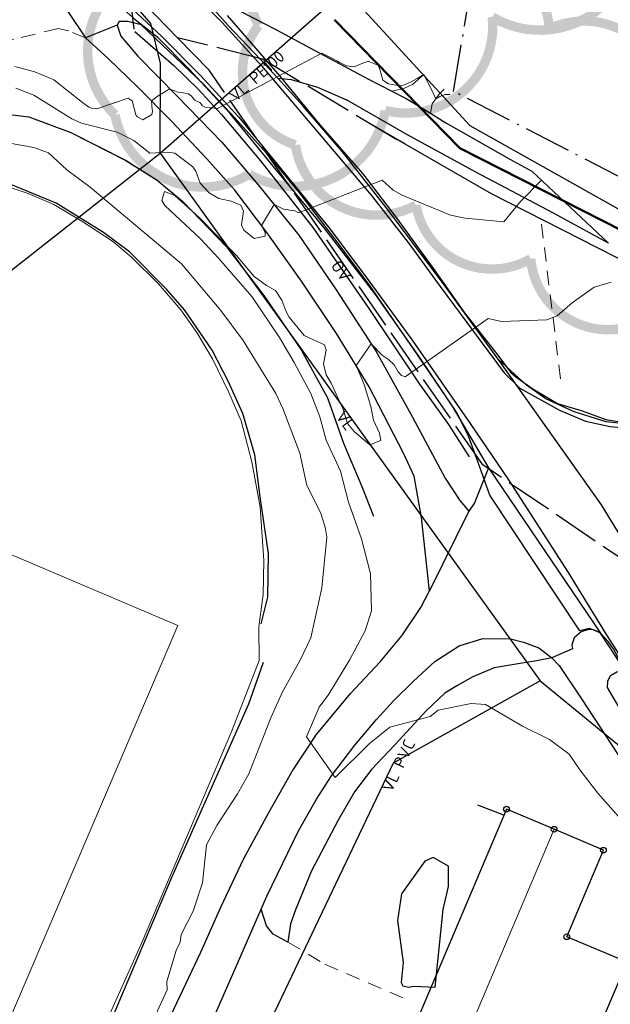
# Model space of a CAD drawing. Header units: metres. Extents: x 0 to 385757, y 0 to 6885278.
# Tile 99 of 108: x 309074 to 309136, y 6884362 to 6884467. Entities that reach past the tile are written whole.
import ezdxf

# ---------------------------------------------------------------- set-up
doc = ezdxf.new("R2010")
doc.units = ezdxf.units.M
for name, pattern in [('Overvann', [6, 5, -1]), ('Spillvann', [7, 5, -0.9, 0.2, -0.9]), ('STIKKREN', [2.5, 1.5, -1]), ('STVEGKANT', [2.5, 1.5, -1])]:
    doc.linetypes.add(name, pattern=pattern)
for name, color, linetype, lineweight in [('_Ny overvann', 253, 'Continuous', 50), ('K--DI---06320--Idrettsanlegg-IDRETT', 8, 'Continuous', 9), ('K--DI---07007--AnnetVegarealAvgrensning-STVEGKANT', 252, 'STVEGKANT', 20), ('K--DI---07018--Vegdekkekant-VKANT', 250, 'Continuous', 25), ('K--DI---07541--Stikkrenne-STIKKREN', 8, 'STIKKREN', 9), ('K--DI---08000--LednTraseseksjon-Over vann', 7, 'Overvann', 25), ('K--DI---08000--LednTraseseksjon-Spillvann', 3, 'Spillvann', 25), ('K--DI---08000--LednTraseseksjon-Vann', 5, 'Continuous', 25), ('K--DI---Høydekurve-KURVE', 8, 'Continuous', 9), ('K--DI---Høydekurve-TKURVE', 7, 'Continuous', 20), ('K--DI---Mønelinje-HUSDIV', 8, 'Continuous', 9)]:
    doc.layers.add(name, color=color, linetype=linetype, lineweight=lineweight)
doc.layers.add('_Tiltak avløp Selje', color=1, linetype='Continuous', true_color=0xff0000)
doc.layers.add('K--DI---HUS_PRIKK', color=7, linetype='Continuous', true_color=0x000000)
for name, color, linetype in [('K--DI---', 7, 'Continuous'), ('K--DI---02003--Forsenkningskurve-FORKURVE', 8, 'STREK MED BDS208'), ('K--DI---05014--Takkant-HUS_PRIKK', 8, 'Continuous'), ('K--DI---06016--Voll', 9, 'Continuous'), ('K--DI---07006--Vegskulderkant', 9, 'Continuous'), ('K--DI---09111--KantUtsnitt', 9, 'Continuous'), ('K--DI---Gjerde', 9, 'Continuous'), ('K--DI---Kjørebanekant', 9, 'Continuous'), ('K--DI---LednTraseseksjon-OV-Sosiinfo', 9, 'Continuous'), ('K--DI---LednTraseseksjon-VL-Sosiinfo', 9, 'Continuous'), ('K--DI---VegAnnenAvgrensning', 9, 'Continuous'), ('K--DI---VegFiktivGrense', 9, 'Continuous'), ('K--DI---VeggFrittstående', 9, 'Continuous'), ('K--DI---VeggrøftÅpen', 153, 'Continuous')]:
    doc.layers.add(name, color=color, linetype=linetype)
doc.styles.add('Focus CAT', font='isocpeur.ttf')
doc.linetypes.add('STREK MED BDS208', pattern='A,3.5,[208,BDS.shx,S=128,R=0,X=0,Y=0]', length=3.5)

# ---------------------------------------------------------------- blocks, each defined once
blk = doc.blocks.new('BDS199')
at = {"layer": 'K--DI---'}
blk.add_circle((0, 0), 5, dxfattribs=at)

msp = doc.modelspace()

# ---------------------------------------------------------------- linework, layer by layer
at = {"layer": '_Ny overvann'}
msp.add_lwpolyline([(309219.4882, 6884402.5551), (309120.3094, 6884452.9808), (309107.0169, 6884466.5466)], dxfattribs=at)
at = {"layer": '_Tiltak avløp Selje', "const_width": 1}
for points in [[(309105.3404, 6884478.5059, 0.52056705), (309098.9808, 6884465.9605, 0.52056705), (309098.9808, 6884465.9605, 0.52056705), (309102.8857, 6884453.2974, 0.52056705), (309102.8857, 6884453.2974, 0.52056705), (309115.6534, 6884446.9277, 0.52056705), (309115.6534, 6884446.9277, 0.52056705), (309127.8024, 6884441.2469, 0.52056705), (309127.8024, 6884441.2469, 0.52056705), (309139.4571, 6884434.5003, 0.52056705), (309139.4571, 6884434.5003, 0.52056705), (309150.652, 6884427.3419, 0.52056705), (309150.652, 6884427.3419, 0.52056705), (309161.7885, 6884419.0942, 0.52056705), (309161.7885, 6884419.0942, 0.52056705), (309174.9681, 6884412.2652, 0.52056705), (309174.9681, 6884412.2652, 0.52056705), (309187.07, 6884405.7131, 0.52056705), (309187.07, 6884405.7131, 0.52056705), (309197.7001, 6884396.182, 0.52056705)], [(309086.1064, 6884471.6657, 0.52056705), (309083.7814, 6884456.4914, 0.52056705), (309083.7814, 6884456.4914, 0.52056705), (309097.9939, 6884450.2055, 0.52056705), (309097.9939, 6884450.2055, 0.52056705), (309112.4087, 6884456.9514, 0.52056705), (309112.4087, 6884456.9514, 0.52056705), (309123.7336, 6884466.8738, 0.52056705), (309123.7336, 6884466.8738, 0.52056705), (309138.3848, 6884473.356, 0.52056705)], [(309206.5967, 6884435.4606, 0.52056705), (309191.3089, 6884435.6311, 0.52056705), (309191.3089, 6884435.6311, 0.52056705), (309177.2284, 6884437.9212, 0.52056705), (309177.2284, 6884437.9212, 0.52056705), (309164.4258, 6884443.6373, 0.52056705), (309164.4258, 6884443.6373, 0.52056705), (309153.2658, 6884451.4494, 0.52056705), (309153.2658, 6884451.4494, 0.52056705), (309142.0704, 6884458.608, 0.52056705), (309142.0704, 6884458.608, 0.52056705), (309129.7742, 6884465.6076, 0.52056705), (309129.7742, 6884465.6076, 0.52056705), (309118.3492, 6884472.5601, 0.52056705)]]:
    msp.add_lwpolyline(points, format="xyb", dxfattribs=at)
at = {"layer": 'K--DI---02003--Forsenkningskurve-FORKURVE', "elevation": 14, "flags": 128}
msp.add_lwpolyline([(309117.46, 6884377.83), (309116.58, 6884377.43), (309114.11, 6884373.99), (309113.68, 6884371.16), (309114.29, 6884366.7), (309114.07, 6884364.59), (309114.25, 6884364.25), (309114.9, 6884364.09), (309115.39, 6884364.21), (309117.68, 6884364.09), (309118.55, 6884372.33), (309119.09, 6884374.77), (309119.08, 6884376.91), (309117.46, 6884377.83)], dxfattribs=at)
at = {"layer": 'K--DI---05014--Takkant-HUS_PRIKK'}
msp.add_polyline3d([(309123.88, 6884356.7, 21.26), (309124.79, 6884356.31, 20.88), (309125.53, 6884358.06, 20.88), (309126.61, 6884357.61, 20.43), (309132.98, 6884354.91, 17.77), (309138, 6884366.74, 17.77), (309131.62, 6884369.44, 20.43), (309135.5, 6884378.6, 20.43), (309130.28, 6884380.82, 22.61), (309125.24, 6884382.95, 20.43), (309115.6, 6884360.2, 20.43)], dxfattribs=at)
at = {"layer": 'K--DI---06016--Voll'}
msp.add_polyline3d([(309049.5294, 6884454.8502, 14.78), (309055.5394, 6884455.8502, 15.34), (309063.4794, 6884456.6402, 15.42), (309069.3794, 6884456.9402, 15.42), (309074.6494, 6884456.3002, 15.13), (309079.1094, 6884454.6202, 15.05), (309084.9494, 6884451.6602, 15.14), (309088.2594, 6884449.5702, 15.2), (309090.9694, 6884447.3102, 15.33), (309095.5794, 6884442.5302, 15.45), (309099.5294, 6884437.3502, 15.46), (309103.5094, 6884431.6002, 15.49), (309106.2794, 6884426.5202, 15.58), (309107.9794, 6884421.7102, 15.81), (309109.9194, 6884417.1402, 15.82), (309111.1394, 6884413.9902, 15.68)], dxfattribs=at)
at = {"layer": 'K--DI---06016--Voll', "linetype": 'Continuous'}
msp.add_polyline3d([(309049.53, 6884454.85, 14.78), (309055.54, 6884455.85, 15.34), (309063.48, 6884456.64, 15.42), (309069.38, 6884456.94, 15.42), (309074.65, 6884456.3, 15.13), (309079.11, 6884454.62, 15.05), (309084.95, 6884451.66, 15.14), (309088.26, 6884449.57, 15.2), (309090.97, 6884447.31, 15.33), (309095.58, 6884442.53, 15.45), (309099.53, 6884437.35, 15.46), (309103.51, 6884431.6, 15.49), (309106.28, 6884426.52, 15.58), (309107.98, 6884421.71, 15.81), (309109.92, 6884417.14, 15.82), (309111.14, 6884413.99, 15.68)], dxfattribs=at)
at = {"layer": 'K--DI---06320--Idrettsanlegg-IDRETT', "elevation": 13.83, "flags": 128}
msp.add_lwpolyline([(309090.45, 6884402.4), (309031.63, 6884427.41), (308992.28, 6884335.48), (309051.17, 6884310.51), (309090.45, 6884402.4)], dxfattribs=at)
at = {"layer": 'K--DI---06320--Idrettsanlegg-IDRETT'}
msp.add_polyline3d([(309078.24, 6884350.09, 13.66), (309086.65, 6884368.91, 13.66), (309096.17, 6884391.25, 13.64), (309099.05, 6884398.71, 13.78), (309099, 6884402.26, 13.78), (309099.48, 6884405.68, 13.74), (309099.56, 6884409.3, 13.66), (309099.15, 6884414.93, 13.65), (309098.28, 6884419.75, 13.57), (309097.15, 6884424.07, 13.54), (309095.85, 6884427.08, 13.54), (309094.11, 6884430.65, 13.57), (309092.46, 6884433.46, 13.58), (309090.74, 6884435.86, 13.62), (309088.38, 6884438.59, 13.63), (309085.54, 6884441.43, 13.65), (309083.51, 6884443.12, 13.68), (309080.27, 6884445.24, 13.7), (309077.32, 6884447.01, 13.71), (309074.59, 6884448.18, 13.72), (309070.68, 6884449.47, 13.73)], dxfattribs=at)
at = {"layer": 'K--DI---07006--Vegskulderkant', "linetype": 'Continuous'}
for points in [[(309095.66, 6884467.03, 12.83), (309101.23, 6884460.6, 13.55), (309105.47, 6884455.44, 13.88), (309110.01, 6884450.24, 14.17), (309113.55, 6884445.63, 14.44), (309117.5, 6884440.2, 14.8), (309120.8, 6884435.52, 15.14), (309124.43, 6884430.89, 15.31), (309125.66, 6884429.25, 15.39), (309126.24, 6884428.75, 15.4), (309128.03, 6884427.47, 15.4), (309130.65, 6884425.93, 15.47), (309133.26, 6884425.14, 15.64), (309135.75, 6884424.22, 15.83), (309138.2, 6884423.85, 15.92), (309141.03, 6884424.04, 16.07), (309144.29, 6884424.27, 16.35), (309147.41, 6884424.85, 16.52), (309152.37, 6884425.86, 16.75), (309153.99, 6884426.13, 16.93)], [(309165.35, 6884354.55, 16.24), (309159.83, 6884363.04, 16.13), (309152.5, 6884374.62, 16.06), (309146.19, 6884384.31, 16.01), (309140.53, 6884393.32, 16.01), (309137.91, 6884397.47, 16.04), (309136.57, 6884399.93, 15.92), (309135.99, 6884400.7, 15.91), (309135.18, 6884401.6, 15.97), (309134.79, 6884401.8, 15.91), (309134, 6884402.09, 15.81), (309132.99, 6884401.84, 15.79), (309123.48, 6884416.22, 15.56), (309122.24, 6884419.68, 15.53), (309121.2, 6884422.46, 15.46), (309120.03, 6884424.9, 15.38), (309115.94, 6884430.95, 15.04), (309111.36, 6884437.48, 14.54), (309105.93, 6884444.53, 14.19), (309100.7, 6884450.84, 13.57), (309095.93, 6884456.69, 13.22), (309091.63, 6884461.34, 12.7), (309088.34, 6884464.65, 12.4), (309085.93, 6884466.58, 12.14)]]:
    msp.add_polyline3d(points, dxfattribs=at)
at = {"layer": 'K--DI---07007--AnnetVegarealAvgrensning-STVEGKANT'}
for points in [[(309080.66, 6884464.64, 12.15), (309078.89, 6884465.41, 12.17), (309077.75, 6884465.65, 12.22), (309073.06, 6884464.51, 12.48), (309066.71, 6884463.45, 12.95), (309061.57, 6884462.39, 12.97), (309056.81, 6884461.12, 13.14), (309051.1, 6884459.07, 13.23), (309046.96, 6884457.22, 13.33)], [(309113.11, 6884459, 13.11), (309114.36, 6884459.3, 13.11), (309115.27, 6884459.71, 13.11), (309116.75, 6884460.98, 12.98)], [(309117.18, 6884456.66, 13.3), (309117.37, 6884457.68, 13.02), (309118.12, 6884458.7, 12.97), (309118.64, 6884459.21, 12.92)], [(309102.1, 6884368.88, 14.51), (309106, 6884366.52, 14.44), (309114.91, 6884362.68, 14.23)]]:
    msp.add_polyline3d(points, dxfattribs=at)
at = {"layer": 'K--DI---07018--Vegdekkekant-VKANT', "flags": 128}
for points, elevation in [([(309121.25, 6884414.52), (309117.09, 6884406.07)], 15.66), ([(309128.66, 6884400.05), (309130.04, 6884398.98)], 15.55)]:
    msp.add_lwpolyline(points, dxfattribs=dict(at, elevation=elevation))
at = {"layer": 'K--DI---07018--Vegdekkekant-VKANT'}
for points in [[(309076.05, 6884475.37, 11.31), (309086.54, 6884466.02, 12.12)], [(309091.63, 6884470.63, 12.52), (309095.88, 6884468.08, 12.69), (309100.89, 6884465.49, 13.04), (309104.95, 6884463.33, 13.02), (309110.64, 6884460.27, 13.07), (309113.11, 6884459, 13.11)], [(309086.54, 6884466.02, 12.12), (309085.13, 6884466.4, 12.15), (309084.23, 6884466.38, 12.14), (309084.01, 6884465.99, 12.22)], [(309084.01, 6884465.99, 12.22), (309084.39, 6884464.83, 12.5), (309086.22, 6884462.71, 12.6), (309090.38, 6884458.46, 13.09), (309095.09, 6884453.62, 13.67), (309098.94, 6884449.09, 13.9), (309103.26, 6884443.76, 14.16), (309107.2, 6884437.95, 14.71), (309111.43, 6884431.42, 15.04), (309115.27, 6884424.48, 15.51), (309118.76, 6884418.02, 15.59), (309120.3, 6884415.63, 15.59), (309121.25, 6884414.52, 15.66)], [(309086.54, 6884466.02, 12.12), (309093.15, 6884459.76, 12.77), (309096.45, 6884456.23, 12.97), (309099.8, 6884452.49, 13.38), (309103.23, 6884448.33, 13.88), (309107.04, 6884443.37, 14), (309110.61, 6884438.57, 14.3), (309115.37, 6884431.73, 14.79), (309119.5, 6884425.65, 15.22), (309123.35, 6884419.09, 15.57)], [(309116.24, 6884413.84, 15.63), (309115.47, 6884418.22, 15.58), (309114.33, 6884420.66, 15.54), (309110.69, 6884427.69, 15.13), (309107.23, 6884433.34, 14.8), (309103.53, 6884438.89, 14.35), (309099.86, 6884444.02, 14.02), (309096.46, 6884448.51, 13.87), (309093.5, 6884451.84, 13.66), (309089.76, 6884455.82, 13.31), (309086.17, 6884459.46, 12.78), (309083.05, 6884462.48, 12.47), (309080.66, 6884464.64, 12.15)], [(309124.36, 6884430.62, 15.24), (309118.35, 6884438.89, 14.86), (309112.62, 6884446.53, 14.4), (309107.88, 6884452.58, 14.11), (309103.7, 6884457.41, 13.75), (309101.02, 6884460.38, 13.5)], [(309101.02, 6884460.38, 13.5), (309102.45, 6884460.23, 13.35), (309105.23, 6884459.44, 13.18), (309108.3, 6884458.08, 13.13)], [(309136.05, 6884442.92, 14.74), (309130.2, 6884446.08, 14.21), (309121.99, 6884450.41, 13.82), (309114.7, 6884454.43, 13.24), (309108.3, 6884458.08, 13.13)], [(309117.18, 6884456.66, 13.3), (309118.81, 6884455.66, 13.4), (309125.58, 6884451.82, 14.05), (309127.92, 6884450.52, 14.13)], [(309154.3, 6884425.84, 16.99), (309153.61, 6884425.7, 16.95), (309148.67, 6884424.68, 16.57), (309144.62, 6884423.99, 16.4), (309141.52, 6884423.63, 16.27), (309139.06, 6884423.63, 15.85), (309135.78, 6884423.98, 15.7), (309132.4, 6884425.04, 15.51), (309129.39, 6884426.4, 15.43), (309127.35, 6884427.86, 15.36), (309124.36, 6884430.62, 15.24)], [(309123.35, 6884419.09, 15.57), (309121.84, 6884415.39, 15.66), (309121.25, 6884414.52, 15.66)], [(309117.09, 6884406.07, 15.66), (309116.24, 6884413.84, 15.63)], [(309104.95, 6884390.64, 15.2), (309108.72, 6884395.21, 15.45), (309111.86, 6884398.56, 15.46), (309114.17, 6884401.31, 15.48), (309116.16, 6884404.32, 15.6), (309117.09, 6884406.07, 15.66)], [(309135.18, 6884401.6, 15.97), (309134.46, 6884401.93, 15.95), (309133.92, 6884401.98, 15.95), (309133.16, 6884401.75, 15.95), (309132.42, 6884401.1, 15.95), (309132.17, 6884400.37, 15.87), (309132.22, 6884399.93, 15.87), (309130.04, 6884398.98, 15.55)], [(309137.91, 6884397.47, 16.04), (309135.18, 6884401.6, 15.97)], [(309099.26, 6884372.37, 14.54), (309099.85, 6884373.73, 14.58), (309103.22, 6884380.67, 14.99), (309105.13, 6884384.01, 14.98), (309106.72, 6884386.47, 15.05), (309109.17, 6884389.72, 15.14), (309111.46, 6884392.44, 15.28), (309113.29, 6884394.41, 15.35), (309115.4, 6884396.51, 15.53), (309117.65, 6884398.59, 15.53), (309120.22, 6884400.26, 15.61), (309122.72, 6884401.02, 15.61), (309125.65, 6884401.01, 15.68), (309127.03, 6884400.65, 15.6), (309128.66, 6884400.05, 15.55)], [(309130.04, 6884398.98, 15.55), (309128.43, 6884398.66, 15.49), (309126.89, 6884398.41, 15.45), (309123.95, 6884397.92, 15.51), (309121.68, 6884396.98, 15.52), (309119.98, 6884396.01, 15.5), (309118.72, 6884395.25, 15.46), (309116.73, 6884393.35, 15.38), (309113.41, 6884389.75, 15.19), (309110.93, 6884387.14, 15.1), (309109.15, 6884384.78, 15.07), (309107.41, 6884381.79, 15), (309104.6, 6884376.43, 14.8), (309102.91, 6884372.28, 14.65), (309102.37, 6884370.82, 14.6), (309102.1, 6884368.88, 14.51)], [(309130.04, 6884398.98, 15.55), (309130.82, 6884398.18, 15.55), (309133.17, 6884394.64, 15.55), (309138.85, 6884385.96, 15.61), (309144.37, 6884377.48, 15.71), (309148.58, 6884370.75, 15.69), (309151.73, 6884365.39, 15.66), (309155.07, 6884359.79, 15.64), (309158.74, 6884353.33, 15.62), (309161.78, 6884348.3, 15.52), (309162.08, 6884347.29, 15.43)], [(309143.54, 6884382.84, 15.67), (309135.94, 6884395.85, 15.79), (309135.96, 6884396.5, 15.79), (309136.25, 6884397.11, 15.79), (309136.92, 6884397.49, 16.12), (309137.45, 6884397.61, 16.13), (309137.91, 6884397.47, 16.04)], [(309104.95, 6884390.64, 15.2), (309102.62, 6884387.12, 15.12), (309100.04, 6884382.55, 15.04), (309097.4, 6884377.69, 14.81), (309094.94, 6884372.54, 14.63), (309092.85, 6884367.76, 14.52), (309089.66, 6884361.05, 14.29), (309087.01, 6884355.15, 14.25), (309084.16, 6884348.27, 14.18), (309081.5, 6884341.17, 14.27), (309078.2, 6884333.87, 14.12), (309074.31, 6884325.2, 13.64), (309072.53, 6884321.1, 13.84)], [(309102.1, 6884368.88, 14.51), (309100.55, 6884369.7, 14.55), (309099.82, 6884370.6, 14.59), (309099.26, 6884372.37, 14.54)]]:
    msp.add_polyline3d(points, dxfattribs=at)
at = {"layer": 'K--DI---07541--Stikkrenne-STIKKREN'}
msp.add_polyline3d([(309128.94, 6884444.92, 14.13), (309130.99, 6884428.28, 14.62)], dxfattribs=at)
at = {"layer": 'K--DI---08000--LednTraseseksjon-Over vann'}
for points in [[(309113.62, 6884453.86), (309099.41, 6884462.4), (309090.39, 6884464.67), (309085.33, 6884469.88), (309021.62, 6884517.16), (308995.22, 6884535.18), (308988.61, 6884538.89), (308956.76, 6884550.79), (308951.4, 6884552.64), (308950.82, 6884553.43), (308950.16, 6884554.28), (308950.07, 6884555), (308950.13, 6884555.21)], [(309085.81, 6884465.57), (309085.33, 6884469.88)], [(309139.6, 6884407.97), (309122.73, 6884419.43), (309093.74, 6884461.23), (309090.39, 6884464.67)]]:
    msp.add_lwpolyline(points, dxfattribs=at)
at = {"layer": 'K--DI---08000--LednTraseseksjon-Spillvann'}
msp.add_polyline3d([(309450.21, 6884256.01, 45.33), (309410.54, 6884261.96, 42.4), (309360.96, 6884295.02, 38.86), (309332.53, 6884315.51, 35.07), (309295.5, 6884365.1, 30.22), (309231.37, 6884401.46, 23.21), (309119.64, 6884458.98, 12.85), (309127.66, 6884507.45, 7.3), (309114.27, 6884535.38, 6.69), (309158.73, 6884562.16, 6.33), (309192.86, 6884595.63, 6.41), (309215.84, 6884634.14, 6.5), (309254.18, 6884743.22, 5.18), (309270.71, 6884803.72, 4.59), (309273.03, 6884841.4, 4.29), (309258.15, 6884885.37, 2.63), (309233.69, 6884931.32, 2.91), (309197, 6884975.28, 3.67), (309124.27, 6884952.14, 0.4), (309082.62, 6884965.36, 0.43)], dxfattribs=at)
at = {"layer": 'K--DI---08000--LednTraseseksjon-Vann'}
for points in [[(309088.58, 6884452.43), (309088.59, 6884461.94), (309087.58, 6884466.16), (309084.71, 6884469.54), (309021.44, 6884516.27), (308994.95, 6884534.49), (308989.03, 6884537.9), (308982.73, 6884541.48), (308977.52, 6884544.04), (308968.02, 6884547.74), (308959.78, 6884550.35), (308950.82, 6884553.03), (308950.16, 6884553.81), (308949.33, 6884554)], [(309088.58, 6884452.43), (309108.19, 6884469.73)], [(309108.19, 6884469.73), (309121.34, 6884455.38), (309148.5, 6884440.11), (309167.64, 6884430.74), (309201.82, 6884414.17)], [(309088.58, 6884452.43), (309128.81, 6884396.53)], [(309128.81, 6884396.53), (309113.23, 6884387.83), (309073.77, 6884305)], [(309128.81, 6884396.53), (309138.75, 6884388.38), (309162.02, 6884350.66), (309162.59, 6884343.45)]]:
    msp.add_lwpolyline(points, dxfattribs=at)
msp.add_polyline3d([(308900.26, 6884384.21, 0), (308903.61, 6884384.92, 0), (308910.9, 6884386.29, 0), (308923.91, 6884388.57, 0), (308933.76, 6884390.23, 0), (308942.64, 6884391.58, 0), (308951.94, 6884392.71, 0), (308961.37, 6884393.6, 0), (308973.05, 6884395.4, 0), (308989.79, 6884400.37, 0), (308994.11, 6884401.86, 0), (309014.31, 6884409.84, 0), (309030.98, 6884434.02, 0), (309061.52, 6884431.19, 0), (309088.58, 6884452.43, 11.94)], dxfattribs=at)
at = {"layer": 'K--DI---09111--KantUtsnitt', "linetype": 'Continuous'}
msp.add_lwpolyline([(309136.05, 6884442.92), (309127.92, 6884450.52)], dxfattribs=at)
for points, elevation in [([(309121.25, 6884414.52), (309117.09, 6884406.07)], 15.66), ([(309128.66, 6884400.05), (309130.04, 6884398.98)], 15.55)]:
    msp.add_lwpolyline(points, dxfattribs=dict(at, elevation=elevation))
for points in [[(309076.05, 6884475.37, 11.31), (309086.54, 6884466.02, 12.12)], [(309075.25, 6884472.75, 11.54), (309080.66, 6884464.64, 12.15)], [(309091.63, 6884470.63, 12.52), (309095.88, 6884468.08, 12.69), (309100.89, 6884465.49, 13.04), (309104.95, 6884463.33, 13.02), (309110.64, 6884460.27, 13.07), (309113.11, 6884459, 13.11)], [(309099.2, 6884462.36, 13.34), (309095.76, 6884465.97, 13.03), (309091.63, 6884470.63, 12.52)], [(309084.01, 6884465.99, 12.22), (309080.66, 6884464.64, 12.15)], [(309086.54, 6884466.02, 12.12), (309085.13, 6884466.4, 12.15), (309084.23, 6884466.38, 12.14), (309084.01, 6884465.99, 12.22)], [(309084.01, 6884465.99, 12.22), (309084.39, 6884464.83, 12.5), (309086.22, 6884462.71, 12.6), (309090.38, 6884458.46, 13.09), (309095.09, 6884453.62, 13.67), (309098.94, 6884449.09, 13.9), (309103.26, 6884443.76, 14.16), (309107.2, 6884437.95, 14.71), (309111.43, 6884431.42, 15.04), (309115.27, 6884424.48, 15.51), (309118.76, 6884418.02, 15.59), (309120.3, 6884415.63, 15.59), (309121.25, 6884414.52, 15.66)], [(309086.54, 6884466.02, 12.12), (309093.15, 6884459.76, 12.77), (309096.45, 6884456.23, 12.97), (309099.8, 6884452.49, 13.38), (309103.23, 6884448.33, 13.88), (309107.04, 6884443.37, 14), (309110.61, 6884438.57, 14.3), (309115.37, 6884431.73, 14.79), (309119.5, 6884425.65, 15.22), (309123.35, 6884419.09, 15.57)], [(309116.24, 6884413.84, 15.63), (309115.47, 6884418.22, 15.58), (309114.33, 6884420.66, 15.54), (309110.69, 6884427.69, 15.13), (309107.23, 6884433.34, 14.8), (309103.53, 6884438.89, 14.35), (309099.86, 6884444.02, 14.02), (309096.46, 6884448.51, 13.87), (309093.5, 6884451.84, 13.66), (309089.76, 6884455.82, 13.31), (309086.17, 6884459.46, 12.78), (309083.05, 6884462.48, 12.47), (309080.66, 6884464.64, 12.15)], [(309099.2, 6884462.36, 13.34), (309101.02, 6884460.38, 13.5)], [(309101.02, 6884460.38, 13.5), (309102.45, 6884460.23, 13.35), (309105.23, 6884459.44, 13.18), (309108.3, 6884458.08, 13.13)], [(309124.36, 6884430.62, 15.24), (309118.35, 6884438.89, 14.86), (309112.62, 6884446.53, 14.4), (309107.88, 6884452.58, 14.11), (309103.7, 6884457.41, 13.75), (309101.02, 6884460.38, 13.5)], [(309113.11, 6884459, 13.11), (309114.62, 6884458.22, 13.14), (309117.18, 6884456.66, 13.3)], [(309136.05, 6884442.92, 14.74), (309130.2, 6884446.08, 14.21), (309121.99, 6884450.41, 13.82), (309114.7, 6884454.43, 13.24), (309108.3, 6884458.08, 13.13)], [(309117.18, 6884456.66, 13.3), (309118.81, 6884455.66, 13.4), (309125.58, 6884451.82, 14.05), (309127.92, 6884450.52, 14.13)], [(309154.3, 6884425.84, 16.99), (309153.61, 6884425.7, 16.95), (309148.67, 6884424.68, 16.57), (309144.62, 6884423.99, 16.4), (309141.52, 6884423.63, 16.27), (309139.06, 6884423.63, 15.85), (309135.78, 6884423.98, 15.7), (309132.4, 6884425.04, 15.51), (309129.39, 6884426.4, 15.43), (309127.35, 6884427.86, 15.36), (309124.36, 6884430.62, 15.24)], [(309140.58, 6884406.54, 15.91), (309135.31, 6884415.18, 15.77), (309124.36, 6884430.62, 15.24)], [(309123.35, 6884419.09, 15.57), (309121.84, 6884415.39, 15.66), (309121.25, 6884414.52, 15.66)], [(309123.35, 6884419.09, 15.57), (309135.18, 6884401.6, 15.97)], [(309117.09, 6884406.07, 15.66), (309116.24, 6884413.84, 15.63)], [(309104.95, 6884390.64, 15.2), (309108.72, 6884395.21, 15.45), (309111.86, 6884398.56, 15.46), (309114.17, 6884401.31, 15.48), (309116.16, 6884404.32, 15.6), (309117.09, 6884406.07, 15.66)], [(309135.18, 6884401.6, 15.97), (309134.46, 6884401.93, 15.95), (309133.92, 6884401.98, 15.95), (309133.16, 6884401.75, 15.95), (309132.42, 6884401.1, 15.95), (309132.17, 6884400.37, 15.87), (309132.22, 6884399.93, 15.87), (309130.04, 6884398.98, 15.55)], [(309137.91, 6884397.47, 16.04), (309135.18, 6884401.6, 15.97)], [(309099.26, 6884372.37, 14.54), (309099.85, 6884373.73, 14.58), (309103.22, 6884380.67, 14.99), (309105.13, 6884384.01, 14.98), (309106.72, 6884386.47, 15.05), (309109.17, 6884389.72, 15.14), (309111.46, 6884392.44, 15.28), (309113.29, 6884394.41, 15.35), (309115.4, 6884396.51, 15.53), (309117.65, 6884398.59, 15.53), (309120.22, 6884400.26, 15.61), (309122.72, 6884401.02, 15.61), (309125.65, 6884401.01, 15.68), (309127.03, 6884400.65, 15.6), (309128.66, 6884400.05, 15.55)], [(309130.04, 6884398.98, 15.55), (309128.43, 6884398.66, 15.49), (309126.89, 6884398.41, 15.45), (309123.95, 6884397.92, 15.51), (309121.68, 6884396.98, 15.52), (309119.98, 6884396.01, 15.5), (309118.72, 6884395.25, 15.46), (309116.73, 6884393.35, 15.38), (309113.41, 6884389.75, 15.19), (309110.93, 6884387.14, 15.1), (309109.15, 6884384.78, 15.07), (309107.41, 6884381.79, 15), (309104.6, 6884376.43, 14.8), (309102.91, 6884372.28, 14.65), (309102.37, 6884370.82, 14.6), (309102.1, 6884368.88, 14.51)], [(309130.04, 6884398.98, 15.55), (309130.82, 6884398.18, 15.55), (309133.17, 6884394.64, 15.55), (309138.85, 6884385.96, 15.61), (309144.37, 6884377.48, 15.71), (309148.58, 6884370.75, 15.69), (309151.73, 6884365.39, 15.66), (309155.07, 6884359.79, 15.64), (309158.74, 6884353.33, 15.62), (309161.78, 6884348.3, 15.52), (309162.08, 6884347.29, 15.43)], [(309143.54, 6884382.84, 15.67), (309135.94, 6884395.85, 15.79), (309135.96, 6884396.5, 15.79), (309136.25, 6884397.11, 15.79), (309136.92, 6884397.49, 16.12), (309137.45, 6884397.61, 16.13), (309137.91, 6884397.47, 16.04)], [(309104.95, 6884390.64, 15.2), (309102.62, 6884387.12, 15.12), (309100.04, 6884382.55, 15.04), (309097.4, 6884377.69, 14.81), (309094.94, 6884372.54, 14.63), (309092.85, 6884367.76, 14.52), (309089.66, 6884361.05, 14.29), (309087.01, 6884355.15, 14.25), (309084.16, 6884348.27, 14.18), (309081.5, 6884341.17, 14.27), (309078.2, 6884333.87, 14.12), (309074.31, 6884325.2, 13.64), (309072.53, 6884321.1, 13.84)], [(309094.08, 6884360.5, 14.28), (309096.52, 6884366.03, 14.36), (309099.26, 6884372.37, 14.54)], [(309102.1, 6884368.88, 14.51), (309100.55, 6884369.7, 14.55), (309099.82, 6884370.6, 14.59), (309099.26, 6884372.37, 14.54)]]:
    msp.add_polyline3d(points, dxfattribs=at)
at = {"layer": 'K--DI---Gjerde', "linetype": 'Continuous'}
msp.add_polyline3d([(309099.48, 6884398.49, 15.07), (309097.92, 6884394.08, 15.1), (309089.82, 6884375.78, 15.18), (309083.2, 6884360.17, 15.15)], dxfattribs=at)
at = {"layer": 'K--DI---Høydekurve-KURVE', "flags": 128}
for points, elevation in [([(309073.18, 6884461.61), (309075.3, 6884461.04), (309077.32, 6884460.19), (309080.36, 6884457.81), (309081.02, 6884457.31), (309081.15, 6884457.25), (309081.3, 6884457.2), (309081.43, 6884457.17), (309081.87, 6884457.15), (309085.18, 6884458.26), (309085.59, 6884458), (309085.99, 6884456.51), (309086.04, 6884456.42), (309086.15, 6884456.29), (309086.74, 6884455.98), (309087.68, 6884456.54), (309087.77, 6884456.87), (309087.68, 6884457.43), (309087.67, 6884457.48), (309087.64, 6884457.98), (309088.36, 6884458.5), (309089.6, 6884459.26), (309089.71, 6884459.2), (309090.49, 6884458.91), (309090.81, 6884458.85), (309091.58, 6884458.73), (309091.85, 6884458.53), (309092.25, 6884458.05), (309092.75, 6884457.79), (309092.84, 6884457.72), (309093.05, 6884457.45), (309093.31, 6884457.32), (309094.63, 6884457.17), (309105.69, 6884463.02), (309105.82, 6884462.96), (309106.6, 6884462.57), (309107.36, 6884462.18), (309107.53, 6884462.09), (309108.29, 6884461.69), (309109.1, 6884461.58), (309110.03, 6884461.98), (309110.58, 6884462.19), (309111.62, 6884461.76), (309111.78, 6884461.46), (309112.14, 6884460.17), (309112.73, 6884459.78), (309113.91, 6884459.56), (309114.05, 6884459.57), (309114.51, 6884459.71), (309115.15, 6884459.99), (309115.78, 6884460.34), (309116.49, 6884460.76), (309117.23, 6884459.34), (309117.75, 6884458.19), (309118.18, 6884458.45), (309118.75, 6884458.65), (309118.92, 6884458.65), (309119.23, 6884458.66)], 13), ([(309073.27, 6884459.31), (309075.2, 6884458.59), (309079.21, 6884456.08), (309080.25, 6884455.63), (309084.02, 6884454.65), (309085.78, 6884453.78), (309087.47, 6884452.43), (309089.34, 6884452.56), (309090.11, 6884452.43), (309092.04, 6884450.99), (309092.36, 6884450.54), (309092.82, 6884449.25), (309093.75, 6884448.23), (309094.79, 6884447.64), (309096.1, 6884447.35), (309097.11, 6884446.93), (309097.4, 6884446.29), (309097.17, 6884444.84), (309097.44, 6884444.29), (309098.52, 6884443.41), (309099.67, 6884443.63), (309099.7, 6884444.05), (309099.29, 6884444.77), (309100.64, 6884447), (309101.64, 6884446.49), (309102.82, 6884446.34), (309103.2, 6884446.12), (309112.07, 6884449.57), (309113.25, 6884448.53), (309114.18, 6884447.98), (309119.31, 6884445.88), (309120.86, 6884445.56), (309124.95, 6884445.18), (309126.71, 6884447.33), (309128.95, 6884449.57)], 14), ([(309087.44, 6884359.74), (309089.31, 6884363.81), (309089.27, 6884364.68), (309090.25, 6884367.97), (309090.69, 6884368.86), (309090.8, 6884369.68), (309092.05, 6884372.15), (309093.05, 6884375.16), (309093.49, 6884379.16), (309094.56, 6884381.22), (309096.76, 6884384.59), (309097.95, 6884386.71), (309100.27, 6884392.63), (309101.53, 6884395.39), (309103.38, 6884398.73), (309104.51, 6884401.11), (309105.68, 6884406.39), (309106.23, 6884411.75), (309106.05, 6884412.82), (309105.53, 6884414.38), (309104.09, 6884417.25), (309103.36, 6884420.66), (309101.56, 6884425.38), (309100.82, 6884426.99), (309097.35, 6884432.58), (309094.99, 6884435.76), (309090.81, 6884440.72), (309081.16, 6884448.85), (309078.7, 6884450.67), (309076.74, 6884452.47), (309075.2, 6884453.04), (309072.44, 6884453.55)], 14)]:
    msp.add_lwpolyline(points, dxfattribs=dict(at, elevation=elevation))
at = {"layer": 'K--DI---Høydekurve-TKURVE', "elevation": 15, "flags": 128}
msp.add_lwpolyline([(309138.45, 6884380.66), (309134.92, 6884384.63), (309132.99, 6884387.13), (309131.89, 6884388.78), (309129.78, 6884390.34), (309126.94, 6884391.76), (309123, 6884394.03), (309121.51, 6884394.15), (309118.01, 6884393.42), (309117.16, 6884392.76), (309112.88, 6884391.64), (309110.7, 6884389.86), (309107.09, 6884386.29), (309104.05, 6884390.6), (309105.39, 6884393.76), (309106.43, 6884395.14), (309108.66, 6884398.79), (309110.26, 6884401.84), (309110.96, 6884403.96), (309110.84, 6884407.89), (309109.9, 6884411.58), (309108.5, 6884415.46), (309107.65, 6884418.77), (309106.16, 6884422.04), (309105.49, 6884424.5), (309104.52, 6884426.97), (309102.76, 6884430.26), (309101.2, 6884432.91), (309098.29, 6884437.27), (309094.73, 6884441.33), (309092.85, 6884443.36), (309089.05, 6884446.9), (309088.76, 6884447.43), (309089.02, 6884448.38), (309090.12, 6884447.95), (309092.71, 6884445.63), (309096.61, 6884441.62), (309098.52, 6884439.38), (309099.81, 6884438.42), (309100.78, 6884437.9), (309101.46, 6884436.87), (309101.87, 6884435.75), (309102.23, 6884435.08), (309103.81, 6884433.14), (309105.97, 6884432.14), (309106.14, 6884431.56), (309105.85, 6884430.12), (309106.15, 6884428.96), (309106.69, 6884428.08), (309107.9, 6884425.4), (309108.41, 6884423.8), (309109.12, 6884422.96), (309110.77, 6884421.53), (309111.93, 6884422), (309111.79, 6884422.79), (309111.14, 6884424.15), (309110.88, 6884425.61), (309110.17, 6884427.94), (309109.31, 6884429.95), (309110.9, 6884432.24), (309112.11, 6884430.99), (309112.76, 6884430.57), (309113.35, 6884430.01), (309113.76, 6884429.27), (309114.13, 6884428.88), (309114.51, 6884428.74), (309123.31, 6884434.92), (309124.71, 6884434.62), (309129.52, 6884434.8), (309130.59, 6884435.21), (309132.18, 6884436.6), (309134.52, 6884438.25), (309136.33, 6884438.76)], dxfattribs=at)
at = {"layer": 'K--DI---Kjørebanekant', "linetype": 'Continuous'}
for points in [[(309090.66, 6884470.74, 12.52), (309095.13, 6884466.27, 12.95), (309099.32, 6884461.66, 13.55), (309110.91, 6884448, 14.37), (309114.82, 6884442.98, 14.74), (309118.23, 6884438.31, 15.07), (309122.45, 6884432.61, 15.34), (309124.99, 6884429.18, 15.33), (309126.66, 6884427.56, 15.41), (309130.86, 6884425.2, 15.58), (309133.59, 6884424.05, 15.71), (309136.2, 6884423.49, 15.83), (309139.21, 6884423.22, 15.99), (309142.07, 6884423.33, 16.13), (309145.04, 6884423.67, 16.37), (309148.33, 6884424.47, 16.51), (309154.03, 6884425.51, 17.01), (309154.57, 6884425.59, 17.04)], [(309084, 6884469.24, 12.06), (309088.74, 6884464.79, 12.43), (309092.85, 6884460.65, 13.02), (309096.89, 6884456.24, 13.37), (309106.57, 6884444.4, 14.28), (309110.78, 6884438.79, 14.62), (309115.25, 6884432.63, 14.99), (309121.38, 6884423.81, 15.61), (309125.44, 6884417.84, 15.51), (309131.77, 6884408.03, 15.94), (309135.79, 6884401.45, 16.15), (309142.46, 6884391.1, 16.1), (309152.27, 6884375.5, 16.22), (309160.21, 6884363.07, 16.26), (309170.32, 6884347.61, 16.18)]]:
    msp.add_polyline3d(points, dxfattribs=at)
at = {"layer": 'K--DI---Mønelinje-HUSDIV', "elevation": 22.61, "flags": 128}
msp.add_lwpolyline([(309130.28, 6884380.82), (309120.64, 6884358.07)], dxfattribs=at)
at = {"layer": 'K--DI---VegAnnenAvgrensning', "linetype": 'Continuous'}
for points in [[(309113.11, 6884459, 13.11), (309114.62, 6884458.22, 13.14), (309117.18, 6884456.66, 13.3)], [(309094.08, 6884360.5, 14.28), (309096.52, 6884366.03, 14.36), (309099.26, 6884372.37, 14.54)]]:
    msp.add_polyline3d(points, dxfattribs=at)
at = {"layer": 'K--DI---VegFiktivGrense', "linetype": 'Continuous'}
for points in [[(309075.25, 6884472.75, 11.54), (309080.66, 6884464.64, 12.15)], [(309099.2, 6884462.36, 13.34), (309095.76, 6884465.97, 13.03), (309091.63, 6884470.63, 12.52)], [(309084.01, 6884465.99, 12.22), (309080.66, 6884464.64, 12.15)], [(309099.2, 6884462.36, 13.34), (309101.02, 6884460.38, 13.5)], [(309140.58, 6884406.54, 15.91), (309135.31, 6884415.18, 15.77), (309124.36, 6884430.62, 15.24)], [(309123.35, 6884419.09, 15.57), (309135.18, 6884401.6, 15.97)]]:
    msp.add_polyline3d(points, dxfattribs=at)
at = {"layer": 'K--DI---VeggFrittstående', "elevation": 18.62, "flags": 128}
msp.add_lwpolyline([(309124.96, 6884382.3), (309122.19, 6884383.39)], dxfattribs=at)
at = {"layer": 'K--DI---VeggFrittstående'}
msp.add_polyline3d([(309099.26, 6884402.59, 15.27), (309099.96, 6884405.42, 15.2), (309100.03, 6884410.05, 15.1), (309099.16, 6884416.03, 15.04), (309098.58, 6884420.48, 15), (309097.31, 6884424.88, 14.98), (309095.81, 6884428.21, 14.98), (309094.08, 6884431.57, 14.93), (309091.16, 6884435.86, 14.91), (309089.23, 6884438.05, 14.91), (309085.33, 6884442, 14.92), (309082.58, 6884444.05, 14.92), (309077.55, 6884447.14, 14.91), (309072.74, 6884449.11, 14.92), (309067.84, 6884450.45, 14.94), (309063.22, 6884451.23, 14.95), (309057.9, 6884451.26, 14.83), (309053.2, 6884450.77, 14.77), (309050.47, 6884450.38, 14.77), (309047.2, 6884449.62, 14.77)], dxfattribs=at)
at = {"layer": 'K--DI---VeggrøftÅpen', "linetype": 'Continuous'}
for points in [[(309085.87, 6884465.33, 11.97), (309090.01, 6884461.73, 12.45), (309092.6, 6884459.22, 12.61), (309095.05, 6884456.55, 12.82), (309099.18, 6884451.64, 13.26), (309104.73, 6884444.55, 13.65), (309110.6, 6884436.08, 14.4), (309116.04, 6884427.96, 14.91), (309119.1, 6884423.71, 15.17), (309121.29, 6884420.29, 15.39)], [(309138.67, 6884440.47, 14.88), (309123.65, 6884448.14, 13.65), (309114.52, 6884453.39, 13.06), (309110.37, 6884455.81, 13.07)]]:
    msp.add_polyline3d(points, dxfattribs=at)

# ---------------------------------------------------------------- block references
at = {"layer": 'K--DI---HUS_PRIKK', "linetype": 'Continuous'}
for p, xscale, yscale, rotation in [((309125.24, 6884382.95, 20.43), 0.06102658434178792, 0.06102658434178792, 247.0358650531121), ((309130.28, 6884380.82, 22.61), 0.06105002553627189, 0.06105002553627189, 157.0901546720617), ((309135.5, 6884378.6, 20.43), 0.0609941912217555, 0.0609941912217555, 156.9605640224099), ((309131.62, 6884369.44, 20.43), 0.0610298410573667, 0.0610298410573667, 67.04341767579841)]:
    msp.add_blockref('BDS199', p, dxfattribs=dict(at, xscale=xscale, yscale=yscale, rotation=rotation))

# ---------------------------------------------------------------- texts
at = {"layer": 'K--DI---LednTraseseksjon-OV-Sosiinfo', "linetype": 'Continuous', "insert": (309108.235, 6884440.33), "char_height": 1.25, "attachment_point": 2, "rotation": 304.742882, "style": 'Focus CAT'}
msp.add_mtext('OV', dxfattribs=at)
at = {"layer": 'K--DI---LednTraseseksjon-VL-Sosiinfo', "linetype": 'Continuous', "char_height": 1.25, "attachment_point": 2, "style": 'Focus CAT'}
for s, insert, rotation in [('VL PE100', (309098.385, 6884461.08), 41.418834), ('VL', (309108.695, 6884424.48), 305.741735), ('VL PVC', (309113.23, 6884387.83), 64.526989)]:
    msp.add_mtext(s, dxfattribs=dict(at, insert=insert, rotation=rotation))

doc.saveas('drawing.dxf')
